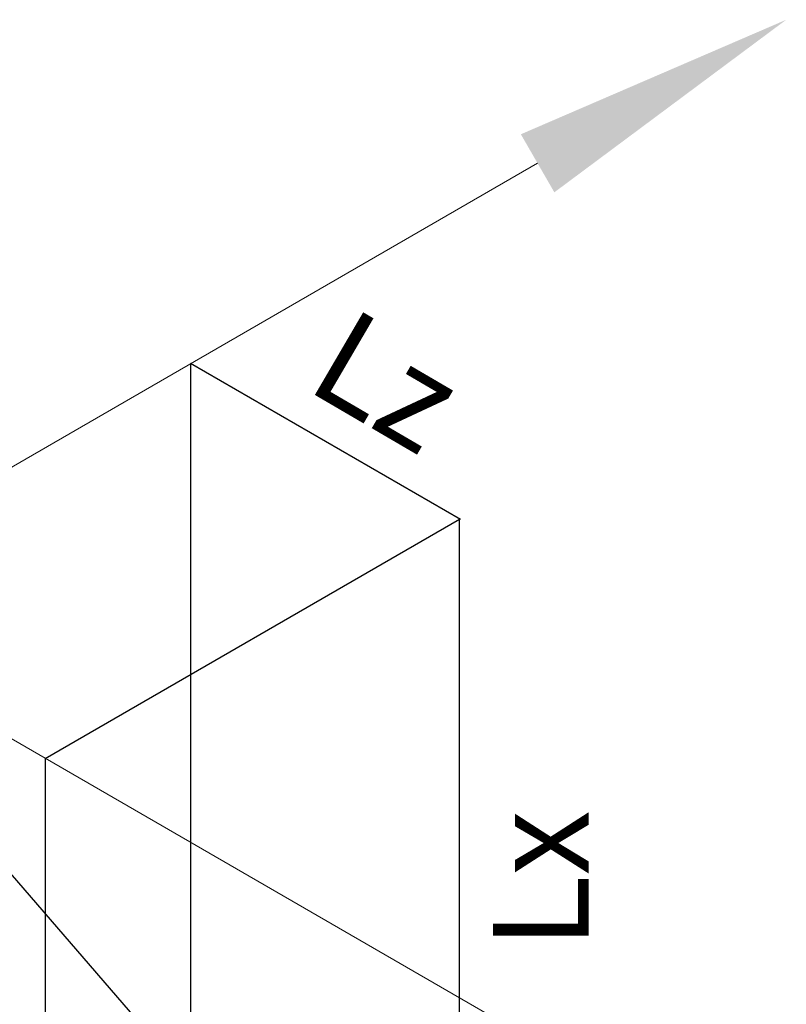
# Model space of a CAD drawing. Header units: millimetres. Extents: x -8713 to 3261, y -18743 to -8704.
# Tile 131 of 133: x 3171 to 3192, y -18304 to -18276. Entities that reach past the tile are written whole.
import ezdxf
from ezdxf.enums import TextEntityAlignment as Align

# ---------------------------------------------------------------- set-up
doc = ezdxf.new("R2010")
doc.units = ezdxf.units.MM
doc.header["$LTSCALE"] = 10
for name, color, linetype, lineweight in [('1轮廓实线层', 7, 'Continuous', 18), ('6文字层', 3, 'Continuous', 13), ('7标注层', 4, 'Continuous', 13)]:
    doc.layers.add(name, color=color, linetype=linetype, lineweight=lineweight)

msp = doc.modelspace()

# ---------------------------------------------------------------- linework, layer by layer
for p, q in [((3175.589, -18286.033), (3175.589, -18306.283)), ((3175.595, -18286.027), (3183.204, -18290.428)), ((3171.489, -18297.178), (3183.18, -18290.428)), ((3183.172, -18290.433), (3183.172, -18310.683)), ((3163.904, -18292.789), (3175.595, -18306.289)), ((3171.489, -18297.178), (3171.489, -18317.428))]:
    msp.add_line(p, q)
at = {"layer": '1轮廓实线层'}
for q in [(3185.382, -18280.389), (3185.382, -18305.19)]:
    msp.add_line((3163.904, -18292.789), q, dxfattribs=at)
at = {"layer": '7标注层'}
msp.add_solid([(3185.855, -18281.207), (3184.91, -18279.57), (3192.397, -18276.339)], dxfattribs=at)

# ---------------------------------------------------------------- texts
at = {"layer": '6文字层'}
msp.add_text('Lz', height=2.7, rotation=329.6877, dxfattribs=at).set_placement((3180.082, -18288.433), align=Align.BOTTOM_CENTER)
msp.add_text('Lx', height=2.7, rotation=90, dxfattribs=at).set_placement((3184.12, -18300.558), align=Align.TOP_CENTER)

doc.saveas('drawing.dxf')
